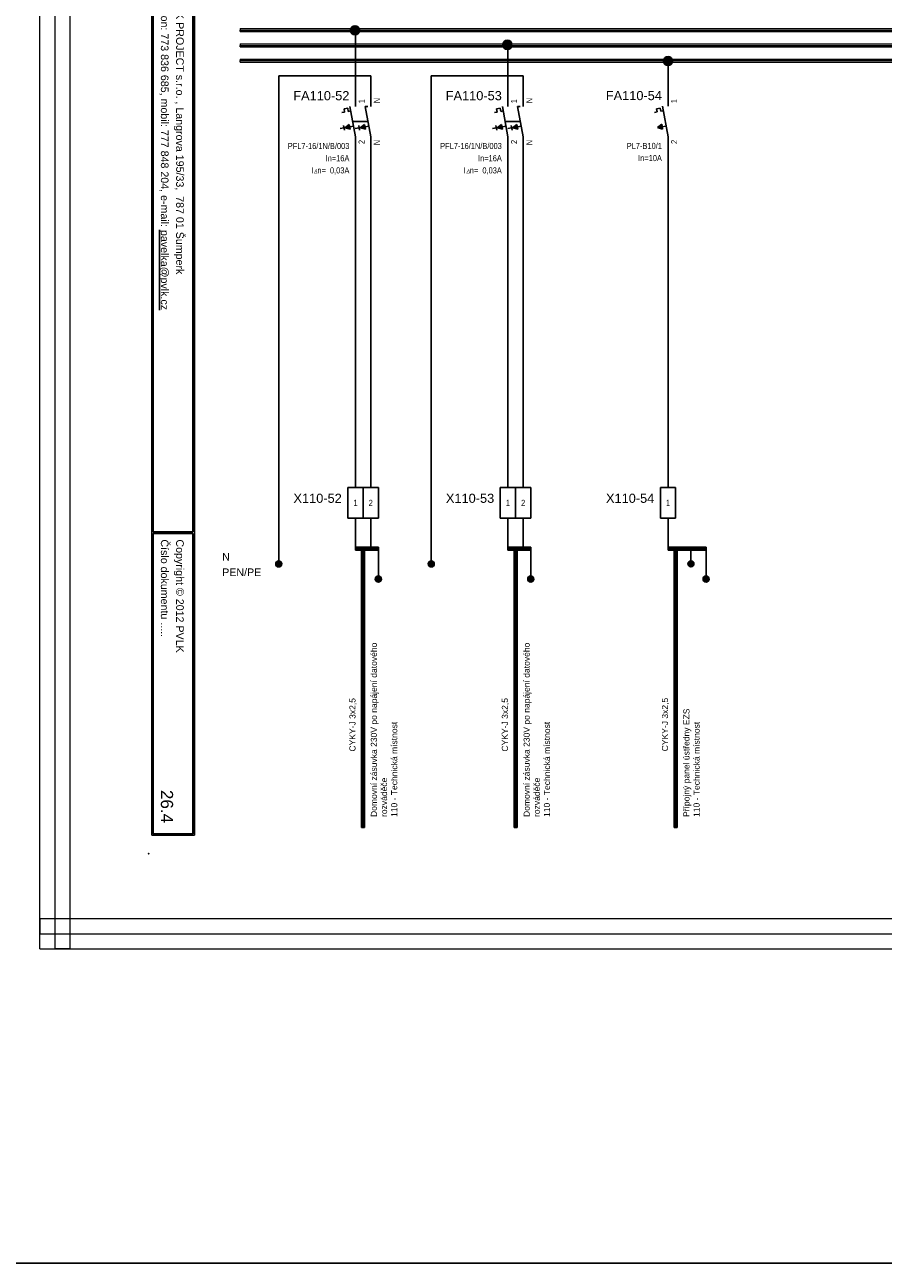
# Model space of a CAD drawing. Extents: x -1485 to 1390, y 3256 to 3973.
# Tile 13 of 15: x 827 to 1109, y 3256 to 3662. Entities that reach past the tile are written whole.
import ezdxf
from ezdxf.enums import TextEntityAlignment as Align

# ---------------------------------------------------------------- set-up
doc = ezdxf.new("R2010")
doc.units = 0
doc.header["$MEASUREMENT"] = 0
for name, color, linetype in [('1-KRESBA', 7, 'Continuous'), ('__Bílá', 7, 'Continuous'), ('__Oranžová', 30, 'Continuous'), ('__Rudá 010', 10, 'Continuous'), ('__Svmodrá', 4, 'Continuous'), ('__Vínová 220', 220, 'Continuous'), ('__Zelená', 3, 'Continuous'), ('__Černá 250', 7, 'Continuous')]:
    doc.layers.add(name, color=color, linetype=linetype)
doc.styles.add('Arial', font='arial.ttf')
doc.styles.add('GREEKC', font='greekc', dxfattribs={"width": 0.8, "height": 1.3})

# ---------------------------------------------------------------- blocks, each defined once
blk = doc.blocks.new('BLK_Razítko_malé_pro_rozváděče')
at = {"layer": '__Bílá'}
for p, q in [((15, -1), (15, -20)), ((15, -1), (294, -1)), ((15.5, -1.5), (15.5, -19.5)), ((15.5, -1.5), (184.5, -1.5)), ((184.5, -1.5), (184.5, -19.5)), ((185, -1.5), (185, -19.5)), ((185, -1.5), (293.5, -1.5)), ((293.5, -19.5), (293.5, -1.5)), ((294, -20), (294, -1)), ((15, -20), (294, -20)), ((15.5, -19.5), (184.5, -19.5)), ((185, -19.5), (293.5, -19.5)), ((15, -405), (15, -419)), ((15, -405), (294, -405)), ((15.5, -405.5), (15.5, -418.5)), ((15.5, -405.5), (194.5, -405.5)), ((194.5, -405.5), (194.5, -418.5)), ((195, -405.5), (195, -418.5)), ((195, -405.5), (293.5, -405.5)), ((293.5, -405.5), (293.5, -418.5)), ((294, -405), (294, -419)), ((15, -419), (294, -419)), ((15.5, -418.5), (194.5, -418.5)), ((195, -418.5), (293.5, -418.5))]:
    blk.add_line(p, q, dxfattribs=at)
for p in [(0, 0), (300, 0), (0, -420), (300, -420)]:
    blk.add_point(p, dxfattribs=at)
at = {"layer": '__Bílá', "style": 'Arial'}
for s, height, p in [('-', 3, (38, -7)), ('Dokument', 2.5, (187, -7)), ('-', 3, (210.5, -7)), ('SO/PS', 2.5, (17.5, -12)), ('-', 3, (38, -12)), ('Vypracoval', 2.5, (187, -12)), ('-', 3, (210.5, -12)), ('Investor', 2.5, (17.5, -17)), ('-', 3, (38, -17)), ('Datum', 2.5, (187, -17)), ('-', 3, (210.5, -17)), ('PVLK PROJECT s.r.o. , Langrova 195/33,  787 01 Šumperk', 2.5, (17.5, -411)), ('Copyright © 2012 PVLK', 2.5, (197, -411)), ('Telefon: 773 836 685, mobil: 777 848 204, e-mail: %%Upavelka@pvlk.cz', 2.5, (17.5, -416)), ('Číslo dokumentu .....', 2.5, (197, -416))]:
    blk.add_text(s, height=height, dxfattribs=at).set_placement(p)
at = {"layer": '__Vínová 220', "char_height": 2.5, "attachment_point": 7, "style": 'Arial'}
for s, insert in [('715 0908', (17.5, -7)), ('Rozšíření výrobního areálu firmy PLASTKON PRODUCT, S.R.O.', (42.5, -7.75)), ('RS1 - Rozváděč pro napájení sdělovacích okruhů', (215, -7.75)), ('SO 04 - Přístavba haly (nová nástrojárna)', (42.5, -12.75)), ('Miroslav Pavelka', (215, -12.75)), ('Plastkon product, s.r.o., Hlavní 147, Mikulovice 790 84', (42.5, -17.75)), ('06/2016', (215, -17.75))]:
    blk.add_mtext(s, dxfattribs=dict(at, insert=insert))
at = {"layer": '__Vínová 220', "style": 'Arial'}
blk.add_attdef('ČÍSLO', text='', height=4, dxfattribs=at).set_placement((290, -416), align=Align.RIGHT)
blk = doc.blocks.new('V0109A02')
for p, q in [((0, 0), (0, 10)), ((5, 10), (0, 10)), ((5, 0), (5, 10)), ((10, 10), (5, 10)), ((10, 0), (10, 10)), ((5, 0), (0, 0)), ((10, 0), (5, 0))]:
    blk.add_line(p, q)
at = {"style": 'Arial'}
blk.add_attdef('POPIS', text='', height=3, dxfattribs=at).set_placement((-2, 5), align=Align.RIGHT)
at = {"style": 'Arial', "width": 0.8}
for tag, p in [('S1', (2.5, 5)), ('S2', (7.5, 5))]:
    blk.add_attdef(tag, text='', height=2, dxfattribs=at).set_placement(p, align=Align.MIDDLE)
blk = doc.blocks.new('V0085A01')
h = blk.add_hatch(color=256)
edge = h.paths.add_edge_path()
edge.add_arc((0, 0), 1, 0, 360)
blk.add_circle((0, 0), 1)
blk = doc.blocks.new('FEVA0910')
h = blk.add_hatch(color=256)
h.paths.add_polyline_path([(-1.92, -1.71), (-2.06, -0.92), (-3.5, -2)])
h.paths.add_polyline_path([(-3.5, -2), (-1.77, -2.5), (-1.92, -1.71)])
h = blk.add_hatch(color=256)
h.paths.add_polyline_path([(2.94, -0.92), (1.5, -2), (3.08, -1.71)])
h.paths.add_polyline_path([(3.08, -1.71), (1.5, -2), (3.23, -2.5)])
for p, q in [((0, 5), (0, 10)), ((5, 5), (5, 10)), ((-3.75, 4.14), (-2.56, 4.35)), ((-3.75, 4.14), (-3.57, 3.12)), ((-2.56, 4.35), (-2.38, 3.34)), ((-1.82, 5), (0, -5)), ((3.18, 5), (5, -5)), ((3.18, 5), (4, 5)), ((-4.45, 2.96), (-3.57, 3.12)), ((-2.38, 3.34), (-1.54, 3.49)), ((-0.91, 0), (4.09, 0)), ((-3.79, -2.07), (-5.07, -2.29)), ((-3.93, -1.27), (-3.65, -2.86)), ((-3.5, -2), (-2.06, -0.92)), ((-3.5, -2), (-0.64, -1.48)), ((-3.5, -2), (-1.77, -2.5)), ((-2.06, -0.92), (-1.77, -2.5)), ((1.21, -2.07), (-0.07, -2.29)), ((1.07, -1.27), (1.35, -2.86)), ((1.5, -2), (2.94, -0.92)), ((1.5, -2), (4.36, -1.48)), ((1.5, -2), (3.23, -2.5)), ((2.94, -0.92), (3.23, -2.5)), ((0, -5), (0, -10)), ((5, -5), (5, -10))]:
    blk.add_line(p, q)
at = {"style": 'Arial', "width": 0.8}
for s, p in [('I', (-14.5, -17)), ('n=', (-12.5, -17))]:
    blk.add_text(s, height=2, dxfattribs=at).set_placement(p)
at = {"style": 'GREEKC', "oblique": 10, "width": 0.8}
blk.add_text('D', height=1.3, dxfattribs=at).set_placement((-13.68, -17))
at = {"style": 'Arial'}
blk.add_attdef('POPIS', text='', height=3, dxfattribs=at).set_placement((-2, 7), align=Align.RIGHT)
at = {"style": 'Arial', "width": 0.8}
for tag, p in [('NO1', (3, 6)), ('NO2', (8, 6))]:
    blk.add_attdef(tag, p, '', height=2, rotation=90, dxfattribs=at)
for tag, p in [('TYP', (-2, -9)), ('PROUD', (-2, -13)), ('REZID', (-2, -17)), ('DOPLŇ1', (-2, -21)), ('DOPLŇ2', (-2, -25))]:
    blk.add_attdef(tag, text='', height=2, dxfattribs=at).set_placement(p, align=Align.RIGHT)
for tag, p in [('CO1', (3, -6)), ('CO2', (8, -6))]:
    blk.add_attdef(tag, text='', height=2, rotation=90, dxfattribs=at).set_placement(p, align=Align.RIGHT)
blk = doc.blocks.new('L0001A02')
at = {"linetype": 'Continuous'}
h = blk.add_hatch(color=256, dxfattribs=at)
edge = h.paths.add_edge_path()
edge.add_arc((0, 0), 1.5, 0, 360)
blk.add_circle((0, 0), 1.5)
blk = doc.blocks.new('FEVA1462')
blk.add_hatch(color=256).paths.add_polyline_path([(-3.5, -2), (-2.06, -0.92), (-1.772, -2.504)])
for p, q in [((0, 5), (0, 10)), ((-3.752, 4.136), (-2.564, 4.352)), ((-3.752, 4.136), (-3.568, 3.124)), ((-2.564, 4.352), (-2.38, 3.34)), ((-1.818, 5), (0, -5)), ((-4.448, 2.964), (-3.568, 3.124)), ((-2.38, 3.34), (-1.544, 3.492)), ((-3.5, -2), (-2.06, -0.92)), ((-3.5, -2), (-0.64, -1.48)), ((-3.5, -2), (-1.772, -2.504)), ((-2.06, -0.92), (-1.772, -2.504)), ((0, -5), (0, -10))]:
    blk.add_line(p, q)
at = {"style": 'Arial'}
blk.add_attdef('POPIS', text='', height=3, dxfattribs=at).set_placement((-2, 7), align=Align.RIGHT)
at = {"style": 'Arial', "width": 0.8}
blk.add_attdef('NO1', (3, 6), '', height=2, rotation=90, dxfattribs=at)
for tag, p in [('TYP', (-2, -9)), ('PROUD', (-2, -13)), ('DOPLŇ1', (-2, -17)), ('DOPLŇ2', (-2, -21))]:
    blk.add_attdef(tag, text='', height=2, dxfattribs=at).set_placement(p, align=Align.RIGHT)
blk.add_attdef('CO1', text='', height=2, rotation=90, dxfattribs=at).set_placement((3, -6), align=Align.RIGHT)
blk = doc.blocks.new('v0109A01')
at = {"color": 0}
for p, q in [((0, 0), (0, 10)), ((5, 10), (0, 10)), ((5, 0), (5, 10)), ((5, 0), (0, 0))]:
    blk.add_line(p, q, dxfattribs=at)
at = {"color": 0, "style": 'Arial'}
blk.add_attdef('POPIS', text='', height=3, dxfattribs=at).set_placement((-2, 5), align=Align.RIGHT)
at = {"color": 0, "style": 'Arial', "width": 0.8}
blk.add_attdef('S1', text='', height=2, dxfattribs=at).set_placement((2.5, 5), align=Align.MIDDLE)

msp = doc.modelspace()

# ---------------------------------------------------------------- linework, layer by layer
at = {"layer": '1-KRESBA'}
for p, q in [((935.54, 3640), (935.54, 3660)), ((985.54, 3640), (985.54, 3654.86)), ((1038.05, 3640.03), (1038.05, 3649.93)), ((940.54, 3645), (910.37, 3645)), ((910.37, 3645), (910.37, 3485.1)), ((940.54, 3640), (940.54, 3645)), ((990.54, 3645), (960.37, 3645)), ((960.37, 3645), (960.37, 3485.1)), ((990.54, 3640), (990.54, 3645)), ((935.54, 3510), (935.54, 3620)), ((940.54, 3620), (940.54, 3510)), ((985.54, 3510), (985.54, 3620)), ((990.54, 3620), (990.54, 3510)), ((1038.05, 3620.03), (1038.05, 3510)), ((935.54, 3500), (935.54, 3490)), ((940.54, 3500), (940.54, 3490)), ((985.54, 3500), (985.54, 3490)), ((990.54, 3500), (990.54, 3490)), ((1038.05, 3500), (1038.05, 3490)), ((935.54, 3490.5), (935.54, 3490)), ((935.54, 3490.5), (943.04, 3490.5)), ((935.54, 3489.5), (935.54, 3490)), ((935.54, 3490), (943.04, 3490)), ((935.54, 3489.5), (943.04, 3489.5)), ((937.54, 3398.53), (937.54, 3490.5)), ((937.54, 3490.5), (938.04, 3490.5)), ((938.04, 3398.53), (938.04, 3490.5)), ((938.54, 3490.5), (938.04, 3490.5)), ((938.54, 3398.53), (938.54, 3490.5)), ((943.04, 3490.5), (943.04, 3490)), ((943.04, 3490), (943.04, 3480)), ((943.04, 3489.5), (943.04, 3490)), ((985.54, 3490.5), (985.54, 3490)), ((985.54, 3490.5), (993.04, 3490.5)), ((985.54, 3489.5), (985.54, 3490)), ((985.54, 3490), (993.04, 3490)), ((985.54, 3489.5), (993.04, 3489.5)), ((987.54, 3398.53), (987.54, 3490.5)), ((987.54, 3490.5), (988.04, 3490.5)), ((988.04, 3398.53), (988.04, 3490.5)), ((988.54, 3490.5), (988.04, 3490.5)), ((988.54, 3398.53), (988.54, 3490.5)), ((993.04, 3490.5), (993.04, 3490)), ((993.04, 3490), (993.04, 3480)), ((993.04, 3489.5), (993.04, 3490)), ((1038.05, 3490.5), (1038.05, 3490)), ((1038.05, 3490.5), (1050.55, 3490.5)), ((1038.05, 3489.5), (1038.05, 3490)), ((1038.05, 3490), (1050.55, 3490)), ((1038.05, 3489.5), (1050.55, 3489.5)), ((1040.05, 3398.53), (1040.05, 3490.5)), ((1040.05, 3490.5), (1040.55, 3490.5)), ((1040.55, 3398.53), (1040.55, 3490.5)), ((1041.05, 3490.5), (1040.55, 3490.5)), ((1041.05, 3398.53), (1041.05, 3490.5)), ((1045.55, 3490), (1045.55, 3485)), ((1050.55, 3490.5), (1050.55, 3490)), ((1050.55, 3489.5), (1050.55, 3490)), ((1050.55, 3490), (1050.55, 3480)), ((937.54, 3398.53), (938.04, 3398.53)), ((938.54, 3398.53), (938.04, 3398.53)), ((987.54, 3398.53), (988.04, 3398.53)), ((988.54, 3398.53), (988.04, 3398.53)), ((1040.05, 3398.53), (1040.55, 3398.53)), ((1041.05, 3398.53), (1040.55, 3398.53))]:
    msp.add_line(p, q, dxfattribs=at)
at = {"layer": '1-KRESBA', "color": 3}
msp.add_lwpolyline([(-826, 3883.98), (1390.23, 3883.98), (1390.23, 3255.69), (-826, 3255.69)], close=True, dxfattribs=at)
at = {"layer": '__Oranžová', "lineweight": 0}
for p, q in [((897.71, 3660.5), (897.71, 3660)), ((897.71, 3660.5), (1247.71, 3660.5)), ((897.71, 3659.5), (897.71, 3660)), ((897.71, 3660), (1247.71, 3660)), ((897.71, 3659.5), (1247.71, 3659.5)), ((897.71, 3655.5), (897.71, 3655)), ((897.71, 3655.5), (1247.71, 3655.5)), ((897.71, 3654.5), (897.71, 3655)), ((897.71, 3655), (1247.71, 3655)), ((897.71, 3654.5), (1247.71, 3654.5)), ((897.71, 3650.5), (897.71, 3650)), ((897.71, 3650.5), (1247.71, 3650.5)), ((897.71, 3649.5), (897.71, 3650)), ((897.71, 3650), (1247.71, 3650)), ((897.71, 3649.5), (1247.71, 3649.5))]:
    msp.add_line(p, q, dxfattribs=at)
at = {"layer": '__Vínová 220', "lineweight": 0}
for p, q in [((831.99, 3358.74), (831.99, 3724.82)), ((836.99, 3358.74), (836.99, 3724.82)), ((841.99, 3358.74), (841.99, 3724.82)), ((831.99, 3368.74), (831.99, 3363.74)), ((831.99, 3368.74), (1328.4, 3368.74)), ((831.99, 3358.74), (831.99, 3363.74)), ((831.99, 3363.74), (1328.4, 3363.74)), ((831.99, 3358.74), (1328.4, 3358.74)), ((831.99, 3358.74), (836.99, 3358.74)), ((841.99, 3358.74), (836.99, 3358.74))]:
    msp.add_line(p, q, dxfattribs=at)

# ---------------------------------------------------------------- block references
at = {"color": 250, "linetype": 'Continuous'}
for p in [(910.38, 3484.97), (960.38, 3484.97), (1045.55, 3485), (943.04, 3480), (993.04, 3480), (1050.55, 3480)]:
    msp.add_blockref('V0085A01', p, dxfattribs=at)
at = {"layer": '1-KRESBA', "rotation": 270}
msp.add_blockref('BLK_Razítko_malé_pro_rozváděče', (1287.71, 3690), dxfattribs=at).add_auto_attribs({'ČÍSLO': '26.4'})
at = {"layer": '1-KRESBA'}
for p in [(935.38, 3659.93), (985.38, 3655.16), (1038.05, 3649.84)]:
    msp.add_blockref('L0001A02', p, dxfattribs=at)
at = {"layer": '__Černá 250'}
for name, p, values in [('FEVA0910', (935.54, 3630), {'POPIS': 'FA110-52', 'TYP': 'PFL7-16/1N/B/003', 'PROUD': 'In=16A', 'REZID': '0,03A', 'CO1': '2', 'NO1': '1', 'CO2': 'N', 'NO2': 'N'}), ('FEVA0910', (985.54, 3630), {'POPIS': 'FA110-53', 'TYP': 'PFL7-16/1N/B/003', 'PROUD': 'In=16A', 'REZID': '0,03A', 'CO1': '2', 'NO1': '1', 'CO2': 'N', 'NO2': 'N'}), ('FEVA1462', (1038.05, 3630.03), {'POPIS': 'FA110-54', 'TYP': 'PL7-B10/1', 'PROUD': 'In=10A', 'CO1': '2', 'NO1': '1'}), ('V0109A02', (933.04, 3500), {'POPIS': 'X110-52', 'S1': '1', 'S2': '2'}), ('V0109A02', (983.04, 3500), {'POPIS': 'X110-53', 'S1': '1', 'S2': '2'}), ('v0109A01', (1035.55, 3500), {'POPIS': 'X110-54', 'S1': '1'})]:
    msp.add_blockref(name, p, dxfattribs=at).add_auto_attribs(values)

# ---------------------------------------------------------------- texts
at = {"layer": '__Rudá 010', "style": 'Arial'}
for p in [(935.54, 3423.45), (985.54, 3423.45), (1038.05, 3423.53)]:
    msp.add_text('CYKY-J 3x2,5', height=2, rotation=90, dxfattribs=at).set_placement(p)
at = {"layer": '__Rudá 010', "char_height": 2, "width": 62.8406, "attachment_point": 1, "rotation": 90, "style": 'Arial'}
for s, insert in [('Domovní zásuvka 230V po napájení datového rozváděče \\P110 - Technická místnost', (940.57, 3402)), ('Domovní zásuvka 230V po napájení datového rozváděče \\P110 - Technická místnost', (990.67, 3402)), ('Přípojný panel ústředny EZS \\P110 - Technická místnost', (1043.08, 3402))]:
    msp.add_mtext(s, dxfattribs=dict(at, insert=insert))
at = {"layer": '__Svmodrá', "linetype": 'Continuous', "style": 'Arial'}
msp.add_text('N', height=2.5, dxfattribs=at).set_placement((891.82, 3486))
at = {"layer": '__Zelená', "linetype": 'Continuous', "style": 'Arial'}
msp.add_text('PEN/PE', height=2.5, dxfattribs=at).set_placement((891.82, 3481))

doc.saveas('drawing.dxf')
